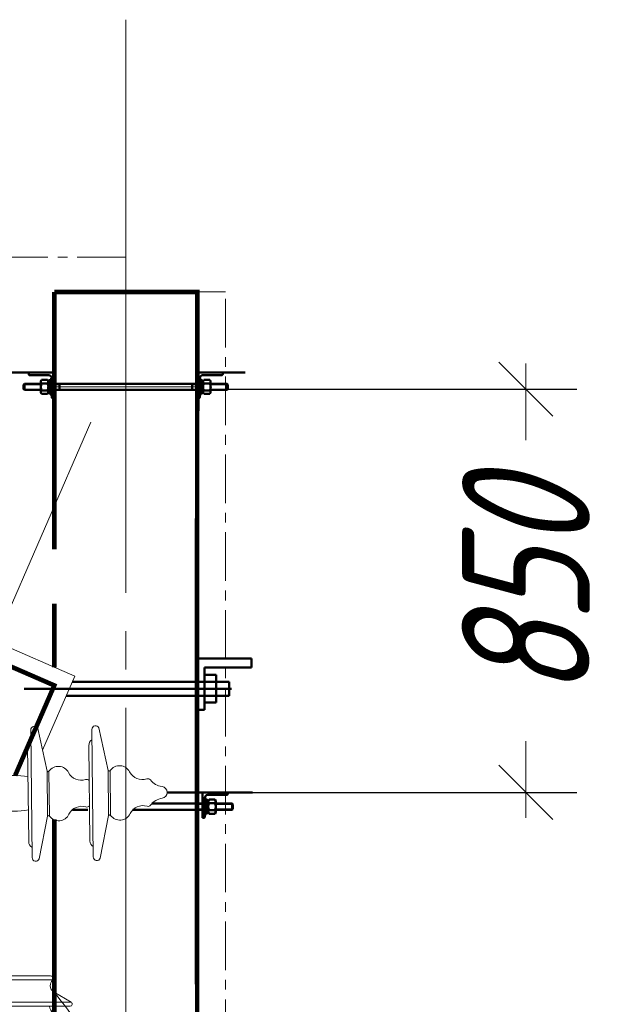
# Model space of a CAD drawing. Header units: millimetres. Extents: x 0 to 630, y 0 to 297.
# Tile 11 of 22: x 120 to 143, y 233 to 272. Entities that reach past the tile are written whole.
import ezdxf

# ---------------------------------------------------------------- set-up
doc = ezdxf.new("R2010")
doc.units = ezdxf.units.MM
for name, pattern in [('K5LT32803', [0]), ('K5LT32805', [3.048, 1.905, -0.381, 0.381, -0.381]), ('K5LT_AXLED', [26.939054, 22.439054, -1.5, 1.5, -1.5]), ('K5LT_BASIC', [0]), ('K5LT_THIN', [0])]:
    doc.linetypes.add(name, pattern=pattern)
doc.layers.add('Системный слой', color=7, linetype='Continuous')
doc.styles.add('KDIMTEXTSTYLE', font='GOST_AU.SHX', dxfattribs={"width": 0.96, "oblique": 15, "height": 5})
doc.dimstyles.new('KDIMSTYLE (0.02)', dxfattribs={"dimtxt": 5, "dimasz": 1, "dimexe": 2, "dimexo": 0, "dimgap": 1, "dimtad": 1, "dimlfac": 50, "dimtxsty": 'KDIMTEXTSTYLE', "dimsah": 1, "dimcen": 0, "dimdle": 1, "dimadec": 0, "dimazin": 0, "dimtfac": 0.667, "dimtmove": 0, "dimatfit": 3, "dimfxl": 1, "dimtvp": 1, "dimtolj": 1, "dimtzin": 0, "dimarcsym": 0})

# ---------------------------------------------------------------- blocks, each defined once
blk = doc.blocks.new('U62')
at = {"layer": 'Системный слой', "color": 7, "linetype": 'K5LT_BASIC', "lineweight": 50}
for p, q in [((119.975, 231.266), (120.075, 231.266)), ((119.975, 230.36), (119.975, 231.266)), ((120.075, 231.266), (120.075, 230.36)), ((120.075, 230.36), (119.975, 230.36))]:
    blk.add_line(p, q, dxfattribs=at)
blk = doc.blocks.new('U63')
at = {"layer": 'Системный слой', "color": 7, "linetype": 'K5LT_BASIC', "lineweight": 50}
for p, q in [((120.925, 230.1), (120.865, 230.1)), ((120.865, 230.1), (120.865, 229.8)), ((120.865, 229.5), (120.865, 229.8)), ((120.925, 229.8), (120.925, 230.1)), ((120.925, 229.8), (120.925, 229.5)), ((120.925, 229.5), (120.865, 229.5))]:
    blk.add_line(p, q, dxfattribs=at)
blk = doc.blocks.new('U64')
at = {"layer": 'Системный слой', "color": 7, "linetype": 'K5LT_BASIC', "lineweight": 50}
for p, q in [((120.865, 230.033), (120.795, 230.033)), ((120.795, 230.033), (120.795, 229.8)), ((120.865, 229.814), (120.795, 229.839)), ((120.795, 229.567), (120.795, 229.8)), ((120.795, 229.787), (120.865, 229.762)), ((120.865, 229.8), (120.865, 230.033)), ((120.865, 229.8), (120.865, 229.567)), ((120.865, 229.567), (120.795, 229.567))]:
    blk.add_line(p, q, dxfattribs=at)
blk = doc.blocks.new('U65')
at = {"layer": 'Системный слой', "color": 7, "linetype": 'K5LT_BASIC', "lineweight": 50}
for p, q in [((120.532, 230.077), (120.499, 230.02)), ((120.499, 230.02), (120.499, 229.8)), ((120.499, 229.58), (120.499, 229.8)), ((120.762, 230.077), (120.532, 230.077)), ((120.762, 229.939), (120.532, 229.939)), ((120.795, 230.02), (120.762, 230.077)), ((120.795, 229.8), (120.795, 230.02)), ((120.795, 229.8), (120.795, 229.58)), ((120.532, 229.523), (120.499, 229.58)), ((120.762, 229.662), (120.532, 229.662)), ((120.762, 229.523), (120.532, 229.523)), ((120.795, 229.58), (120.762, 229.523))]:
    blk.add_line(p, q, dxfattribs=at)
for centre, radius, start, end in [((120.807, 229.8), 0.308, 153.2217, 180), ((120.807, 229.8), 0.308, 180, 206.7783), ((120.586, 230.003), 0.0834, 146.7144, 230.3384), ((120.709, 230.003), 0.0834, 309.6616, 33.2855), ((120.488, 229.8), 0.308, 0, 26.7783), ((120.488, 229.8), 0.308, 333.2217, 0), ((120.586, 229.598), 0.0834, 129.6616, 213.2856), ((120.709, 229.598), 0.0834, 326.7145, 50.3384)]:
    blk.add_arc(centre, radius, start, end, dxfattribs=at)
blk = doc.blocks.new('U61')
at = {"layer": 'Системный слой'}
blk.add_hatch(color=7, dxfattribs=at).paths.add_polyline_path([(119.975, 231.266), (119.975, 230.36), (120.075, 230.36), (120.075, 231.266)])
at = {"layer": 'Системный слой', "color": 7, "linetype": 'K5LT_THIN', "lineweight": 18}
for p, q in [((120.305, 234.385), (119.181, 234.386)), ((120.87, 234.384), (120.305, 234.385)), ((119.092, 234.226), (119.136, 234.16)), ((119.092, 234.226), (120.256, 234.226)), ((120.256, 234.226), (120.959, 234.226)), ((120.959, 234.226), (120.915, 234.16)), ((118.371, 233.343), (119.037, 233.74)), ((121.68, 233.343), (121.014, 233.74)), ((118.371, 233.343), (121.68, 233.343)), ((118.404, 233.188), (121.647, 233.188)), ((118.562, 232.49), (119.066, 232.915)), ((121.489, 232.49), (120.985, 232.915)), ((118.562, 232.49), (121.489, 232.49)), ((118.612, 232.353), (121.439, 232.353)), ((119.202, 232.075), (118.64, 231.424)), ((120.849, 232.075), (121.411, 231.424)), ((118.64, 231.424), (121.411, 231.424)), ((118.712, 231.266), (121.339, 231.266)), ((118.9, 230.36), (118.9, 230.36)), ((118.9, 230.36), (118.9, 230.36)), ((119.825, 229.888), (120.499, 229.888)), ((121.025, 229.888), (121.225, 229.888)), ((119.825, 229.712), (120.499, 229.712)), ((121.025, 229.712), (121.225, 229.712))]:
    blk.add_line(p, q, dxfattribs=at)
at = {"layer": 'Системный слой', "color": 7, "linetype": 'K5LT_BASIC', "lineweight": 50}
for p, q in [((121.025, 230.36), (120.025, 230.36)), ((120.025, 230.36), (120.025, 230.296)), ((120.061, 230.26), (120.815, 230.26)), ((120.925, 230.15), (120.925, 229.396)), ((121.025, 229.36), (121.025, 230.36)), ((119.825, 229.888), (119.857, 229.92)), ((119.825, 229.712), (119.825, 229.888)), ((119.857, 229.92), (120.499, 229.92)), ((119.857, 229.68), (119.857, 229.92)), ((121.025, 229.92), (121.225, 229.92)), ((121.225, 229.68), (121.225, 229.92)), ((121.225, 229.92), (124.025, 229.92)), ((126.625, 229.92), (124.025, 229.92)), ((119.857, 229.68), (119.825, 229.712)), ((119.857, 229.68), (120.497, 229.68)), ((121.225, 229.68), (121.025, 229.68)), ((121.225, 229.68), (124.025, 229.68)), ((124.025, 229.68), (126.625, 229.68)), ((120.961, 229.36), (121.025, 229.36))]:
    blk.add_line(p, q, dxfattribs=at)
at = {"layer": 'Системный слой', "color": 7, "linetype": 'K5LT_THIN', "const_width": 0.18}
for points in [[(121.025, 233.74), (121.025, 233.733)], [(121.025, 233.188), (121.025, 232.881)], [(121.025, 233.188), (121.025, 232.881)], [(121.025, 232.353), (121.025, 231.871)], [(121.025, 232.353), (121.025, 231.871)]]:
    blk.add_lwpolyline(points, dxfattribs=at)
at = {"layer": 'Системный слой', "color": 7, "linetype": 'K5LT_THIN', "lineweight": 18}
for centre, radius, start, end in [((119.173, 234.284), 0.1, 90, 215.5571), ((120.878, 234.284), 0.1, 324.4429, 90), ((118.884, 233.998), 0.3, 300.6592, 32.692), ((121.167, 233.998), 0.3, 147.308, 239.3408), ((118.404, 233.269), 0.0811, 114.0745, 270), ((121.647, 233.269), 0.0811, 270, 65.9255), ((118.803, 233.228), 0.409, 310.1084, 354.3213), ((121.248, 233.228), 0.409, 185.6787, 229.8916), ((118.612, 232.431), 0.0777, 130.1094, 270), ((121.439, 232.431), 0.0777, 270, 49.8906), ((118.835, 232.392), 0.485, 319.2341, 355.4444), ((121.216, 232.392), 0.485, 184.5556, 220.7659), ((118.712, 231.361), 0.0953, 139.2341, 270), ((121.339, 231.361), 0.0953, 270, 40.7659)]:
    blk.add_arc(centre, radius, start, end, dxfattribs=at)
at = {"layer": 'Системный слой', "color": 7, "linetype": 'K5LT_BASIC', "lineweight": 50}
for centre, radius, start, end in [((120.061, 230.296), 0.036, 180, 270), ((120.815, 230.15), 0.11, 0, 90), ((126.625, 229.8), 0.12, 270, 90), ((120.961, 229.396), 0.036, 180, 270)]:
    blk.add_arc(centre, radius, start, end, dxfattribs=at)
at = {"layer": 'Системный слой'}
for name in ['U62', 'U65', 'U64', 'U63']:
    blk.add_blockref(name, (0, 0), dxfattribs=at)
blk = doc.blocks.new('KDIMARROW_03')
at = {"layer": 'Системный слой', "color": 0, "linetype": 'K5LT_THIN', "lineweight": 18}
for p, q in [((-1.061, -1.061), (1.061, 1.061)), ((0, 0), (-1, 0)), ((0, 0), (2, 0))]:
    blk.add_line(p, q, dxfattribs=at)
blk = doc.blocks.new('U103')
at = {"layer": 'Системный слой', "color": 7, "linetype": 'K5LT_BASIC', "lineweight": 50}
for p, q in [((126.723, 257.437), (126.723, 257.737)), ((126.723, 257.737), (126.783, 257.737)), ((126.783, 257.737), (126.783, 257.437)), ((126.723, 257.437), (126.723, 257.137)), ((126.723, 257.137), (126.783, 257.137)), ((126.783, 257.137), (126.783, 257.437))]:
    blk.add_line(p, q, dxfattribs=at)
blk = doc.blocks.new('U104')
at = {"layer": 'Системный слой', "color": 7, "linetype": 'K5LT_BASIC', "lineweight": 50}
for p, q in [((126.783, 257.437), (126.783, 257.67)), ((126.783, 257.67), (126.853, 257.67)), ((126.853, 257.67), (126.853, 257.437)), ((126.783, 257.45), (126.853, 257.475)), ((126.783, 257.437), (126.783, 257.204)), ((126.853, 257.423), (126.783, 257.398)), ((126.783, 257.204), (126.853, 257.204)), ((126.853, 257.204), (126.853, 257.437))]:
    blk.add_line(p, q, dxfattribs=at)
blk = doc.blocks.new('U105')
at = {"layer": 'Системный слой', "color": 7, "linetype": 'K5LT_BASIC', "lineweight": 50}
for p, q in [((126.853, 257.657), (126.886, 257.714)), ((126.853, 257.437), (126.853, 257.657)), ((126.886, 257.714), (127.116, 257.714)), ((126.886, 257.575), (127.116, 257.575)), ((127.116, 257.714), (127.149, 257.657)), ((127.149, 257.657), (127.149, 257.437)), ((126.853, 257.437), (126.853, 257.217)), ((126.853, 257.217), (126.886, 257.16)), ((126.886, 257.298), (127.116, 257.298)), ((126.886, 257.16), (127.116, 257.16)), ((127.116, 257.16), (127.149, 257.217)), ((127.149, 257.217), (127.149, 257.437))]:
    blk.add_line(p, q, dxfattribs=at)
for centre, radius, start, end in [((127.161, 257.437), 0.308, 153.2217, 180), ((126.94, 257.639), 0.0834, 146.7145, 230.3384), ((127.063, 257.639), 0.0834, 309.6616, 33.2856), ((126.842, 257.437), 0.308, 0, 26.7783), ((127.161, 257.437), 0.308, 180, 206.7783), ((126.94, 257.234), 0.0834, 129.6616, 213.2855), ((126.842, 257.437), 0.308, 333.2217, 0), ((127.063, 257.234), 0.0834, 326.7144, 50.3384)]:
    blk.add_arc(centre, radius, start, end, dxfattribs=at)
blk = doc.blocks.new('U106')
at = {"layer": 'Системный слой', "color": 7, "linetype": 'K5LT_BASIC', "lineweight": 50}
for p, q in [((120.923, 257.737), (120.863, 257.737)), ((120.863, 257.737), (120.863, 257.437)), ((120.923, 257.437), (120.923, 257.737)), ((120.863, 257.137), (120.863, 257.437)), ((120.923, 257.137), (120.863, 257.137)), ((120.923, 257.437), (120.923, 257.137))]:
    blk.add_line(p, q, dxfattribs=at)
blk = doc.blocks.new('U107')
at = {"layer": 'Системный слой', "color": 7, "linetype": 'K5LT_BASIC', "lineweight": 50}
for p, q in [((120.863, 257.67), (120.793, 257.67)), ((120.793, 257.67), (120.793, 257.437)), ((120.863, 257.437), (120.863, 257.67)), ((120.863, 257.45), (120.793, 257.475)), ((120.793, 257.204), (120.793, 257.437)), ((120.793, 257.423), (120.863, 257.398)), ((120.863, 257.204), (120.793, 257.204)), ((120.863, 257.437), (120.863, 257.204))]:
    blk.add_line(p, q, dxfattribs=at)
blk = doc.blocks.new('U108')
at = {"layer": 'Системный слой', "color": 7, "linetype": 'K5LT_BASIC', "lineweight": 50}
for p, q in [((120.53, 257.714), (120.497, 257.657)), ((120.497, 257.657), (120.497, 257.437)), ((120.76, 257.714), (120.53, 257.714)), ((120.76, 257.575), (120.53, 257.575)), ((120.793, 257.657), (120.76, 257.714)), ((120.793, 257.437), (120.793, 257.657)), ((120.497, 257.217), (120.497, 257.437)), ((120.53, 257.16), (120.497, 257.217)), ((120.76, 257.298), (120.53, 257.298)), ((120.76, 257.16), (120.53, 257.16)), ((120.793, 257.217), (120.76, 257.16)), ((120.793, 257.437), (120.793, 257.217))]:
    blk.add_line(p, q, dxfattribs=at)
for centre, radius, start, end in [((120.805, 257.437), 0.308, 153.2217, 180), ((120.584, 257.639), 0.0834, 146.7144, 230.3384), ((120.707, 257.639), 0.0834, 309.6616, 33.2855), ((120.486, 257.437), 0.308, 0, 26.7783), ((120.805, 257.437), 0.308, 180, 206.7783), ((120.584, 257.234), 0.0834, 129.6616, 213.2856), ((120.486, 257.437), 0.308, 333.2217, 0), ((120.707, 257.234), 0.0834, 326.7145, 50.3384)]:
    blk.add_arc(centre, radius, start, end, dxfattribs=at)
blk = doc.blocks.new('U109')
at = {"layer": 'Системный слой', "color": 7, "linetype": 'K5LT_BASIC', "lineweight": 50}
for p, q in [((126.923, 241.004), (126.923, 241.304)), ((126.923, 241.304), (126.983, 241.304)), ((126.923, 241.004), (126.923, 240.704)), ((126.983, 241.304), (126.983, 241.004)), ((126.983, 240.704), (126.983, 241.004)), ((126.923, 240.704), (126.983, 240.704))]:
    blk.add_line(p, q, dxfattribs=at)
blk = doc.blocks.new('U110')
at = {"layer": 'Системный слой', "color": 7, "linetype": 'K5LT_BASIC', "lineweight": 50}
for p, q in [((126.983, 241.004), (126.983, 241.237)), ((126.983, 241.237), (127.053, 241.237)), ((126.983, 241.017), (127.053, 241.043)), ((126.983, 241.004), (126.983, 240.771)), ((127.053, 240.991), (126.983, 240.965)), ((127.053, 241.237), (127.053, 241.004)), ((127.053, 240.771), (127.053, 241.004)), ((126.983, 240.771), (127.053, 240.771))]:
    blk.add_line(p, q, dxfattribs=at)
blk = doc.blocks.new('U111')
at = {"layer": 'Системный слой', "color": 7, "linetype": 'K5LT_BASIC', "lineweight": 50}
for p, q in [((127.053, 241.224), (127.086, 241.281)), ((127.053, 241.004), (127.053, 241.224)), ((127.053, 241.004), (127.053, 240.784)), ((127.086, 241.281), (127.316, 241.281)), ((127.086, 241.142), (127.316, 241.142)), ((127.316, 241.281), (127.349, 241.224)), ((127.349, 241.224), (127.349, 241.004)), ((127.349, 240.784), (127.349, 241.004)), ((127.053, 240.784), (127.086, 240.727)), ((127.086, 240.865), (127.316, 240.865)), ((127.086, 240.727), (127.316, 240.727)), ((127.316, 240.727), (127.349, 240.784))]:
    blk.add_line(p, q, dxfattribs=at)
for centre, radius, start, end in [((127.361, 241.004), 0.308, 153.2217, 180), ((127.361, 241.004), 0.308, 180, 206.7783), ((127.14, 241.207), 0.0834, 146.7145, 230.3384), ((127.263, 241.207), 0.0834, 309.6616, 33.2856), ((127.042, 241.004), 0.308, 0, 26.7783), ((127.042, 241.004), 0.308, 333.2217, 0), ((127.14, 240.801), 0.0834, 129.6616, 213.2855), ((127.263, 240.801), 0.0834, 326.7144, 50.3384)]:
    blk.add_arc(centre, radius, start, end, dxfattribs=at)
blk = doc.blocks.new('U112')
at = {"layer": 'Системный слой', "color": 7, "linetype": 'K5LT_THIN', "lineweight": 18}
for p, q in [((111.227, 260.578), (110.509, 261.026)), ((111.36, 260.791), (110.641, 261.239)), ((110.86, 261.171), (110.848, 261.195)), ((111.036, 261.062), (110.86, 261.171)), ((111.413, 261.131), (111.174, 261.28)), ((111.518, 261.065), (111.413, 261.131)), ((111.518, 261.065), (111.528, 260.9)), ((110.666, 260.859), (110.639, 260.86)), ((110.642, 260.23), (110.916, 260.67)), ((110.911, 260.706), (110.666, 260.859)), ((111.366, 260.64), (111.204, 260.379)), ((111.528, 260.9), (111.36, 260.791)), ((111.366, 260.64), (111.528, 260.9)), ((111.793, 260.735), (111.528, 260.9)), ((111.631, 260.475), (111.793, 260.735)), ((111.688, 260.439), (111.805, 260.627)), ((111.79, 260.602), (111.732, 260.638)), ((111.958, 260.532), (111.805, 260.627)), ((110.729, 259.778), (110.01, 260.226)), ((110.861, 259.991), (110.143, 260.439)), ((110.362, 260.371), (110.35, 260.395)), ((110.607, 260.219), (110.362, 260.371)), ((110.914, 260.331), (110.917, 260.336)), ((111.02, 260.265), (110.914, 260.331)), ((111.051, 260.316), (110.947, 260.38)), ((111.02, 260.265), (111.03, 260.1)), ((111.051, 260.316), (111.204, 260.379)), ((111.204, 260.379), (111.227, 260.578)), ((111.469, 260.214), (111.204, 260.379)), ((111.631, 260.475), (111.469, 260.214)), ((111.587, 260.276), (111.529, 260.312)), ((111.688, 260.439), (111.571, 260.251)), ((111.724, 260.156), (111.571, 260.251)), ((111.702, 260.461), (111.62, 260.456)), ((111.841, 260.344), (111.724, 260.156)), ((111.813, 260.213), (111.775, 260.237)), ((111.879, 260.32), (111.813, 260.213)), ((111.813, 260.213), (111.857, 260.221)), ((111.841, 260.344), (111.958, 260.532)), ((111.907, 260.303), (111.857, 260.221)), ((111.879, 260.32), (111.946, 260.427)), ((111.946, 260.427), (111.907, 260.45)), ((111.907, 260.303), (111.958, 260.384)), ((111.946, 260.427), (111.958, 260.384)), ((113.829, 260.493), (113.829, 255.501)), ((114.104, 260.547), (114.449, 258.884)), ((116.224, 260.493), (116.224, 255.501)), ((116.5, 260.547), (116.845, 258.884)), ((110.167, 260.059), (110.141, 260.06)), ((110.143, 259.43), (110.418, 259.87)), ((110.412, 259.906), (110.167, 260.059)), ((110.868, 259.839), (110.706, 259.579)), ((111.03, 260.1), (110.861, 259.991)), ((110.868, 259.839), (111.03, 260.1)), ((111.295, 259.935), (111.03, 260.1)), ((111.133, 259.675), (111.295, 259.935)), ((111.19, 259.639), (111.307, 259.827)), ((111.291, 259.802), (111.234, 259.838)), ((111.46, 259.732), (111.307, 259.827)), ((113.702, 259.867), (113.702, 256.127)), ((116.097, 259.867), (116.097, 256.127)), ((110.366, 259.196), (109.648, 259.644)), ((109.864, 259.571), (109.851, 259.595)), ((110.109, 259.419), (109.864, 259.571)), ((110.525, 259.47), (110.419, 259.536)), ((110.553, 259.515), (110.448, 259.58)), ((110.525, 259.47), (110.535, 259.305)), ((110.553, 259.515), (110.706, 259.579)), ((110.706, 259.579), (110.729, 259.778)), ((110.971, 259.414), (110.706, 259.579)), ((111.133, 259.675), (110.971, 259.414)), ((111.088, 259.476), (111.031, 259.512)), ((111.19, 259.639), (111.073, 259.451)), ((111.226, 259.356), (111.073, 259.451)), ((111.204, 259.661), (111.121, 259.656)), ((111.343, 259.544), (111.226, 259.356)), ((111.315, 259.413), (111.276, 259.437)), ((111.381, 259.52), (111.315, 259.413)), ((111.343, 259.544), (111.46, 259.732)), ((111.409, 259.503), (111.358, 259.421)), ((111.381, 259.52), (111.447, 259.626)), ((111.447, 259.626), (111.409, 259.65)), ((111.409, 259.503), (111.46, 259.584)), ((111.447, 259.626), (111.46, 259.584)), ((110.234, 258.983), (109.515, 259.431)), ((109.676, 259.269), (109.649, 259.27)), ((109.92, 259.116), (109.676, 259.269)), ((110.535, 259.305), (110.366, 259.196)), ((110.373, 259.044), (110.535, 259.305)), ((110.8, 259.14), (110.535, 259.305)), ((110.638, 258.88), (110.8, 259.14)), ((111.315, 259.413), (111.358, 259.421)), ((110.058, 258.72), (109.953, 258.785)), ((110.058, 258.72), (110.211, 258.784)), ((110.373, 259.044), (110.211, 258.784)), ((110.211, 258.784), (110.234, 258.983)), ((110.476, 258.619), (110.211, 258.784)), ((110.638, 258.88), (110.476, 258.619)), ((110.593, 258.681), (110.536, 258.717)), ((110.695, 258.844), (110.578, 258.656)), ((110.709, 258.866), (110.626, 258.861)), ((110.695, 258.844), (110.812, 259.032)), ((110.848, 258.749), (110.731, 258.561)), ((110.796, 259.007), (110.739, 259.043)), ((110.965, 258.937), (110.812, 259.032)), ((110.886, 258.725), (110.82, 258.618)), ((110.848, 258.749), (110.965, 258.937)), ((110.914, 258.708), (110.863, 258.626)), ((110.886, 258.725), (110.952, 258.831)), ((110.952, 258.831), (110.914, 258.855)), ((110.914, 258.708), (110.965, 258.789)), ((110.952, 258.831), (110.965, 258.789)), ((114.449, 258.884), (114.449, 257.11)), ((114.527, 258.875), (114.527, 257.119)), ((116.845, 258.884), (116.845, 257.11)), ((116.922, 258.875), (116.922, 257.119)), ((110.126, 258.341), (110.128, 258.458)), ((110.385, 258.373), (110.15, 258.472)), ((110.468, 258.34), (111.534, 258.341)), ((110.731, 258.561), (110.578, 258.656)), ((110.82, 258.618), (110.781, 258.642)), ((110.82, 258.618), (110.863, 258.626)), ((108.183, 257.857), (108.151, 257.97)), ((108.485, 257.935), (109.37, 257.909)), ((110.092, 258.04), (110.124, 258.018)), ((110.438, 258.03), (110.404, 258.01)), ((108.226, 257.82), (109.365, 257.79)), ((109.851, 257.836), (109.755, 257.77)), ((109.967, 257.601), (109.755, 257.744)), ((110.21, 257.783), (110.213, 257.793)), ((110.229, 257.775), (110.234, 257.787)), ((110.288, 257.762), (110.289, 257.787)), ((110.309, 257.762), (110.309, 257.792)), ((110.468, 257.54), (111.535, 257.541)), ((114.104, 255.447), (114.449, 257.11)), ((116.5, 255.447), (116.845, 257.11))]:
    blk.add_line(p, q, dxfattribs=at)
at = {"layer": 'Системный слой', "color": 7, "linetype": 'K5LT_BASIC', "lineweight": 50}
blk.add_line((119.144, 257.997), (120.523, 257.997), dxfattribs=at)
at = {"layer": 'Системный слой', "color": 7, "linetype": 'K5LT_AXLED', "lineweight": 18}
blk.add_line((115.964, 257.458), (116.097, 257.166), dxfattribs=at)
at = {"layer": 'Системный слой', "color": 7, "linetype": 'K5LT_THIN', "const_width": 0.18}
blk.add_lwpolyline([(111.281, 260.979), (111.365, 260.795)], dxfattribs=at)
at = {"layer": 'Системный слой', "color": 7, "linetype": 'K5LT_THIN', "lineweight": 18}
for centre, radius in [((111.027, 261.322), 0.0631), ((112.497, 258.319), 0.142), ((110.262, 257.94), 0.306), ((110.262, 257.942), 0.157), ((111.534, 257.941), 0.267), ((112.509, 257.597), 0.142)]:
    blk.add_circle(centre, radius, dxfattribs=at)
for centre, radius, start, end in [((111.027, 261.322), 0.0931, 7.3656, 169.9837), ((110.589, 261.124), 0.127, 65.401, 230.7754), ((111.027, 261.322), 0.0931, 301.1455, 301.4425), ((110.889, 260.685), 0.0303, 331.5438, 45.363), ((111.193, 260.748), 0.173, 281.4599, 14.7165), ((113.972, 260.493), 0.143, 22.1314, 180), ((116.368, 260.493), 0.143, 22.1314, 180), ((110.09, 260.324), 0.127, 65.401, 230.7754), ((110.617, 260.248), 0.0303, 250.8134, 324.6327), ((110.391, 259.885), 0.0303, 331.5438, 45.363), ((110.694, 259.947), 0.173, 281.4599, 14.7165), ((113.963, 259.867), 0.261, 120.894, 180), ((116.359, 259.867), 0.261, 120.894, 180), ((109.595, 259.529), 0.127, 65.401, 230.7754), ((110.582, 258.905), 0.68, 165.0501, 227.9219), ((109.899, 259.095), 0.0303, 331.5438, 45.363), ((110.119, 259.447), 0.0303, 250.8134, 324.6327), ((110.199, 259.152), 0.173, 281.4599, 14.7165), ((114.89, 258.615), 0.446, 26.3027, 144.4558), ((117.286, 258.615), 0.446, 26.3027, 144.4558), ((110.625, 258.885), 0.562, 195.8369, 248.5611), ((114.491, 258.9), 0.0445, 202.089, 324.4558), ((115.785, 259.057), 0.552, 206.3027, 288.1444), ((116.886, 258.9), 0.0445, 202.089, 324.4558), ((118.18, 259.057), 0.552, 206.3027, 288.1444), ((110.262, 257.94), 0.45, 228.9728, 74.1419), ((110.021, 258.346), 0.105, 311.7806, 359.7351), ((110.146, 258.454), 0.0181, 76.5254, 168.5085), ((111.534, 257.941), 0.4, 270.0576, 90.0576), ((115.996, 258.412), 0.127, 37.586, 108.1444), ((116.649, 258.914), 0.696, 217.5898, 217.5905), ((118.392, 258.412), 0.127, 37.586, 108.1444), ((119.044, 258.914), 0.696, 217.5814, 261.8862), ((119.045, 258.914), 0.696, 217.5898, 217.5905), ((108.198, 257.972), 0.048, 112.409, 182.089), ((109.353, 256.899), 1.01, 63.532, 89.0333), ((109.785, 257.927), 0.112, 304.0295, 351.2487), ((110.262, 257.942), 0.368, 117.8053, 185.0278), ((110.262, 257.94), 0.198, 27.1276, 149.5514), ((118.914, 257.997), 0.231, 0, 81.8862), ((118.914, 257.997), 0.231, 278.1138, 0), ((108.237, 257.876), 0.0575, 200.2176, 258.8189), ((109.293, 256.508), 1.284, 58.3496, 86.7999), ((109.767, 257.757), 0.0181, 134.4251, 226.4083), ((110.257, 257.763), 0.0515, 157.6766, 358.3395), ((110.257, 257.763), 0.0308, 157.6766, 358.3395), ((119.044, 257.079), 0.696, 98.1138, 142.4186), ((114.491, 257.093), 0.0445, 35.5442, 157.911), ((114.89, 257.378), 0.446, 215.5442, 333.6973), ((115.785, 256.936), 0.552, 71.8556, 153.6973), ((115.996, 257.581), 0.127, 251.8556, 322.414), ((116.886, 257.093), 0.0445, 35.5442, 157.911), ((117.286, 257.378), 0.446, 215.5442, 333.6973), ((118.18, 256.936), 0.552, 71.8556, 153.6973), ((118.392, 257.581), 0.127, 251.8556, 322.414), ((113.963, 256.127), 0.261, 180, 239.106), ((116.359, 256.127), 0.261, 180, 239.106), ((113.972, 255.501), 0.143, 180, 337.8686), ((116.368, 255.501), 0.143, 180, 337.8686)]:
    blk.add_arc(centre, radius, start, end, dxfattribs=at)
for start_param, end_param in [(-1.96675, -0.537182), (0.537182, 1.954042)]:
    blk.add_ellipse((113.084, 257.968), major_axis=(-1.631, -0.028), ratio=0.430389, start_param=start_param, end_param=end_param, dxfattribs=at)
blk.add_open_spline([(110.847, 261.236), (110.818, 261.212), (110.786, 261.191), (110.758, 261.166)], degree=3, dxfattribs=at)
for points, knots in [([(110.916, 261.287), (110.913, 261.284), (110.894, 261.263), (110.869, 261.248), (110.847, 261.236)], [0, 0, 0, 0, 0.137992, 1, 1, 1, 1]), ([(110.916, 261.287), (110.921, 261.295), (110.93, 261.311), (110.934, 261.33), (110.935, 261.338)], [0, 0, 0, 0, 1.455803, 2.784011, 2.784011, 2.784011, 2.784011]), ([(111.036, 261.062), (111.049, 261.061), (111.075, 261.058), (111.098, 261.118), (111.071, 261.17), (111.053, 261.21), (111.047, 261.224)], [0, 0, 0, 0, 0.165508, 0.356673, 0.766733, 1, 1, 1, 1]), ([(111.238, 260.945), (111.254, 261.001), (111.279, 261.092), (111.219, 261.228), (111.164, 261.296), (111.119, 261.334)], [0, 0, 0, 0, 0.392365, 0.631137, 1, 1, 1, 1]), ([(111.413, 261.131), (111.38, 261.086), (111.317, 260.997), (111.223, 260.936), (111.183, 260.902)], [0, 0, 0, 0, 0.1735358, 0.3396827, 0.3396827, 0.3396827, 0.3396827]), ([(110.489, 260.596), (110.457, 260.55), (110.394, 260.461), (110.3, 260.4), (110.259, 260.366)], [0, 0, 0, 0, 0.510876, 1, 1, 1, 1]), ([(110.626, 260.953), (110.621, 260.935), (110.598, 260.854), (110.574, 260.729), (110.516, 260.634), (110.489, 260.596)], [0, 0, 0, 0, 0.1396269, 0.6389408, 1, 1, 1, 1]), ([(111.051, 260.688), (111.046, 260.67), (111.023, 260.589), (110.999, 260.466), (110.943, 260.372), (110.917, 260.336)], [0.6055496, 0.6055496, 0.6055496, 0.6055496, 0.6614453, 0.8613314, 1, 1, 1, 1]), ([(110.914, 260.331), (110.882, 260.285), (110.819, 260.196), (110.725, 260.136), (110.684, 260.102)], [0, 0, 0, 0, 0.1722755, 0.3372157, 0.3372157, 0.3372157, 0.3372157]), ([(110.128, 260.152), (110.122, 260.135), (110.1, 260.054), (110.076, 259.93), (110.02, 259.837), (109.994, 259.801)], [0, 0, 0, 0, 0.141831, 0.649026, 1, 1, 1, 1]), ([(110.553, 259.888), (110.547, 259.87), (110.525, 259.789), (110.5, 259.663), (110.443, 259.568), (110.415, 259.53)], [0.6011517, 0.6011517, 0.6011517, 0.6011517, 0.6566414, 0.8550758, 1, 1, 1, 1]), ([(109.994, 259.801), (109.961, 259.755), (109.897, 259.667), (109.803, 259.606), (109.763, 259.572)], [0, 0, 0, 0, 0.511134, 1, 1, 1, 1]), ([(110.419, 259.536), (110.387, 259.49), (110.324, 259.401), (110.23, 259.341), (110.189, 259.307)], [0, 0, 0, 0, 8.316847, 16.279575, 16.279575, 16.279575, 16.279575]), ([(109.631, 259.358), (109.626, 259.341), (109.603, 259.26), (109.574, 259.108), (109.451, 258.815), (109.253, 258.622), (109.146, 258.536)], [0, 0, 0, 0, 0.087913, 0.402279, 0.759548, 1, 1, 1, 1]), ([(110.058, 259.093), (110.052, 259.075), (110.03, 258.994), (110.006, 258.87), (109.949, 258.776), (109.923, 258.74)], [29.021467, 29.021467, 29.021467, 29.021467, 31.700312, 41.280022, 47.993072, 47.993072, 47.993072, 47.993072]), ([(109.146, 258.536), (109.084, 258.478), (108.919, 258.367), (108.784, 258.288), (108.577, 258.158), (108.438, 258.09), (108.18, 258.016)], [0.2087294, 0.2087294, 0.2087294, 0.2087294, 0.4030531, 0.6689909, 0.9269416, 0.9771687, 0.9771687, 0.9771687, 0.9771687]), ([(108.485, 257.935), (108.391, 257.945), (108.315, 257.962), (108.243, 257.999), (108.209, 258.024)], [0, 0, 0, 0, 0.1900647, 0.3798169, 0.3798169, 0.3798169, 0.3798169])]:
    blk.add_open_spline(points, degree=3, knots=knots, dxfattribs=at)

msp = doc.modelspace()

# ---------------------------------------------------------------- linework, layer by layer
at = {"layer": 'Системный слой', "color": 7, "linetype": 'K5LT_AXLED', "lineweight": 18}
for p, q in [((123.82547, 33.86288), (123.82547, 271.81437)), ((116.47994, 242.32029), (122.45758, 256.05645))]:
    msp.add_line(p, q, dxfattribs=at)
at = {"layer": 'Системный слой', "color": 7, "linetype": 'K5LT32805', "lineweight": 18}
for p, q in [((123.82547, 262.51743), (119.14652, 262.51743)), ((127.73302, 261.15353), (123.82547, 261.15353)), ((127.73302, 79.15354), (127.73302, 261.15353))]:
    msp.add_line(p, q, dxfattribs=at)
at = {"layer": 'Системный слой', "color": 7, "linetype": 'K5LT_BASIC', "lineweight": 50}
for p, q in [((121.02339, 257.99664), (120.02339, 257.99664)), ((120.02339, 257.99664), (120.02339, 257.93264)), ((120.05939, 257.89664), (120.81339, 257.89664)), ((121.02339, 256.99664), (121.02339, 257.99664)), ((126.62339, 257.99664), (127.62339, 257.99664)), ((126.62339, 256.99664), (126.62339, 257.99664)), ((127.58739, 257.89664), (126.83339, 257.89664)), ((128.50234, 257.99664), (127.12339, 257.99664)), ((127.62339, 257.99664), (127.62339, 257.93264)), ((119.82339, 257.52464), (119.85539, 257.55664)), ((119.82339, 257.34864), (119.82339, 257.52464)), ((119.85539, 257.55664), (120.49739, 257.55664)), ((119.85539, 257.31664), (119.85539, 257.55664)), ((120.92339, 257.78664), (120.92339, 257.03264)), ((121.02339, 257.55664), (121.22339, 257.55664)), ((126.62339, 257.55664), (121.22339, 257.55664)), ((121.22339, 257.31664), (121.22339, 257.55664)), ((126.42339, 257.31664), (126.42339, 257.55664)), ((126.72339, 257.78664), (126.72339, 257.03264)), ((127.79139, 257.55664), (127.14939, 257.55664)), ((127.82339, 257.52464), (127.79139, 257.55664)), ((127.79139, 257.31664), (127.79139, 257.55664)), ((127.82339, 257.34864), (127.82339, 257.52464)), ((119.85539, 257.31664), (119.82339, 257.34864)), ((119.85539, 257.31664), (120.49539, 257.31664)), ((121.22339, 257.31664), (121.02339, 257.31664)), ((121.22339, 257.31664), (126.62339, 257.31664)), ((127.79139, 257.31664), (127.15139, 257.31664)), ((127.79139, 257.31664), (127.82339, 257.34864)), ((120.95939, 256.99664), (121.02339, 256.99664)), ((126.68739, 256.99664), (126.62339, 256.99664)), ((125.44444, 241.56384), (126.82339, 241.56384)), ((126.82339, 241.56384), (127.82339, 241.56384)), ((126.82339, 240.56384), (126.82339, 241.56384)), ((126.92339, 241.35384), (126.92339, 240.59984)), ((127.78739, 241.46384), (127.03339, 241.46384)), ((128.78489, 241.56384), (127.40594, 241.56384)), ((127.82339, 241.56384), (127.82339, 241.49984)), ((126.62339, 241.12384), (124.84911, 241.12384)), ((126.62339, 240.88384), (126.62339, 241.12384)), ((126.82339, 241.12384), (126.62339, 241.12384)), ((127.99139, 241.12384), (127.34939, 241.12384)), ((128.02339, 241.09184), (127.99139, 241.12384)), ((127.99139, 240.88384), (127.99139, 241.12384)), ((128.02339, 240.91584), (128.02339, 241.09184)), ((122.33272, 240.88384), (121.73592, 240.88384)), ((126.62339, 240.88384), (124.10305, 240.88384)), ((126.62339, 240.88384), (126.82339, 240.88384)), ((126.88739, 240.56384), (126.82339, 240.56384)), ((127.99139, 240.88384), (127.35139, 240.88384)), ((127.99139, 240.88384), (128.02339, 240.91584))]:
    msp.add_line(p, q, dxfattribs=at)
at = {"layer": 'Системный слой', "color": 7, "linetype": 'K5LT_THIN', "lineweight": 18}
for p, q in [((119.82339, 257.52464), (120.49739, 257.52464)), ((121.02339, 257.52464), (121.22339, 257.52464)), ((126.62339, 257.52464), (126.42339, 257.52464)), ((127.82339, 257.52464), (127.14939, 257.52464)), ((119.82339, 257.34864), (120.49739, 257.34864)), ((121.02339, 257.44384), (126.62339, 257.44384)), ((121.02339, 257.34864), (121.22339, 257.34864)), ((126.62339, 257.34864), (126.42339, 257.34864)), ((127.82339, 257.34864), (127.14939, 257.34864)), ((115.61252, 248.81763), (121.82569, 246.11381)), ((121.82569, 246.11381), (120.56236, 243.21077)), ((120.37681, 244.05843), (120.73998, 242.39934)), ((122.55198, 239.03588), (122.49725, 244.02777)), ((122.77227, 244.0847), (123.13543, 242.42561)), ((120.15652, 239.00962), (120.10179, 244.00151)), ((120.02248, 239.63428), (119.98148, 243.37406)), ((122.41793, 239.66055), (122.37693, 243.40032)), ((120.75943, 240.62539), (120.73998, 242.39934)), ((120.83668, 240.63536), (120.81743, 242.39107)), ((123.15488, 240.65165), (123.13543, 242.42561)), ((123.23213, 240.66163), (123.21288, 242.41733)), ((126.82339, 241.09184), (126.62339, 241.09184)), ((128.02339, 241.09184), (127.34939, 241.09184)), ((120.43273, 238.95874), (120.75943, 240.62539)), ((122.82818, 238.985), (123.15488, 240.65165)), ((126.82339, 240.91584), (126.62339, 240.91584)), ((128.02339, 240.91584), (127.34939, 240.91584))]:
    msp.add_line(p, q, dxfattribs=at)
at = {"layer": 'Системный слой', "color": 7, "linetype": 'K5LT32803', "lineweight": 50}
for p, q in [((128.74956, 246.81066), (126.62547, 246.81066)), ((126.62547, 244.78928), (126.62547, 246.81066)), ((128.74956, 246.81066), (128.74956, 246.45252)), ((126.91354, 244.78928), (126.91354, 246.45252)), ((128.74956, 246.45252), (126.91354, 246.45252)), ((126.91784, 246.16628), (127.36357, 246.16628)), ((127.36357, 245.07553), (127.36357, 246.16628)), ((127.96474, 245.6209), (119.84679, 245.6209)), ((121.72986, 245.89359), (127.86929, 245.89359)), ((127.86929, 245.89359), (127.86929, 245.34822)), ((121.49253, 245.34822), (127.86929, 245.34822)), ((126.91354, 244.78928), (126.62547, 244.78928)), ((126.91784, 245.07553), (127.36357, 245.07553))]:
    msp.add_line(p, q, dxfattribs=at)
at = {"layer": 'Системный слой', "color": 7, "linetype": 'K5LT_THIN', "const_width": 0.18}
for points in [[(126.61096, 239.164), (126.62547, 261.15353), (121.02547, 261.15353)], [(121.02547, 261.15353), (121.02547, 251.08061)], [(121.02547, 248.95261), (121.02547, 246.46204)], [(116.21094, 247.845), (121.02594, 245.74963), (119.49238, 242.22562)], [(121.02547, 245.74983), (121.02547, 245.74854)], [(121.02547, 240.50473), (121.02547, 232.17395)], [(126.62547, 230.58815), (126.61096, 239.164)]]:
    msp.add_lwpolyline(points, dxfattribs=at)
at = {"layer": 'Системный слой', "color": 7, "linetype": 'K5LT_BASIC', "lineweight": 50}
for centre, radius, start, end in [((120.05939, 257.93264), 0.036, 180, 270), ((120.81339, 257.78664), 0.11, 0, 90), ((126.83339, 257.78664), 0.11, 90, 180), ((127.58739, 257.93264), 0.036, 270, 0), ((120.95939, 257.03264), 0.036, 180, 270), ((126.68739, 257.03264), 0.036, 270, 0), ((127.03339, 241.35384), 0.11, 90, 180), ((127.78739, 241.49984), 0.036, 270, 0), ((126.88739, 240.59984), 0.036, 270, 0)]:
    msp.add_arc(centre, radius, start, end, dxfattribs=at)
at = {"layer": 'Системный слой', "color": 7, "linetype": 'K5LT_THIN', "lineweight": 18}
for centre, radius, start, end in [((120.24487, 244.00308), 0.14308, 22.759536, 180.628161), ((122.64032, 244.02934), 0.14308, 22.759536, 180.628161), ((120.24287, 243.37692), 0.26141, 121.522207, 180.628161), ((122.63832, 243.40319), 0.26141, 121.522207, 180.628161), ((121.1835, 242.13554), 0.44643, 26.930889, 145.083939), ((123.57895, 242.1618), 0.44643, 26.930889, 145.083939), ((120.78098, 242.41651), 0.04445, 202.717189, 325.083939), ((122.07344, 242.58764), 0.55176, 206.930889, 288.772532), ((123.17643, 242.44277), 0.04445, 202.717189, 325.083939), ((124.4689, 242.6139), 0.55176, 206.930889, 288.772532), ((124.68743, 241.97094), 0.12733, 38.214132, 108.772532), ((122.29198, 241.94467), 0.12733, 38.214132, 108.772532), ((125.33444, 242.48027), 0.6961, 218.209579, 262.514342), ((125.21369, 241.56131), 0.23076, 0.628161, 82.514342), ((122.8834, 240.84911), 0.69624, 137.811162, 137.811866), ((125.35456, 240.64522), 0.6961, 98.74198, 143.046744), ((125.21369, 241.56131), 0.23076, 278.74198, 0.628161), ((122.0967, 240.46638), 0.55176, 72.48379, 154.325433), ((122.30109, 241.11398), 0.12733, 252.48379, 323.04219), ((124.49215, 240.49264), 0.55176, 72.48379, 154.325433), ((124.69654, 241.14024), 0.12733, 252.48379, 323.04219), ((125.27128, 240.65705), 0.69624, 137.811162, 137.811866), ((120.8008, 240.60913), 0.04445, 36.172383, 158.539133), ((121.19706, 240.89886), 0.44643, 216.172383, 334.325433), ((123.19588, 240.63449), 0.04445, 34.916061, 157.282811), ((123.59251, 240.92512), 0.44643, 216.172383, 334.325433), ((120.28387, 239.63715), 0.26141, 180.628161, 239.734115), ((122.67932, 239.66341), 0.26141, 180.628161, 239.734115), ((120.2996, 239.01119), 0.14308, 180.628161, 338.496786), ((122.69505, 239.03745), 0.14308, 180.628161, 338.496786)]:
    msp.add_arc(centre, radius, start, end, dxfattribs=at)
for start_param, end_param in [(-1.95404223, -0.53718197), (0.53718197, 1.96675038)]:
    msp.add_ellipse((119.38367, 241.5257), major_axis=(-1.63105, 0.00974), ratio=0.43038927, start_param=start_param, end_param=end_param, dxfattribs=at)
for points in [[(103.31487, 241.58376), (107.18544, 229.44754), (113.399, 223.13529), (121.95556, 222.647), (123.04115, 222.58504), (124.27008, 222.42224), (125.32547, 222.74238), (125.88451, 222.91196), (126.39327, 223.26546), (126.94543, 223.49383)], [(121.02547, 233.73301), (121.62718, 232.99786), (122.16051, 232.2281), (122.62547, 231.42371), (123.71482, 229.53912), (123.30241, 226.7219), (124.76755, 225.19983), (125.35831, 224.58613), (126.15669, 224.1088), (126.90616, 223.62821)]]:
    msp.add_open_spline(points, degree=3, knots=[0, 0, 0, 0, 1, 1, 1, 2, 2, 2, 3, 3, 3, 3], dxfattribs=at)

# ---------------------------------------------------------------- block references
at = {"layer": 'Системный слой'}
for name in ['U112', 'U108', 'U107', 'U106', 'U103', 'U104', 'U105', 'U109', 'U110', 'U111', 'U61']:
    msp.add_blockref(name, (0, 0), dxfattribs=at)

# ---------------------------------------------------------------- dimensions: what is measured, and where the dimension line sits
at = {"layer": 'Системный слой', "color": 7}
msp.add_linear_dim(base=(139.49588, 241.56384), p1=(127.48639, 257.34864), p2=(127.40594, 241.56384), angle=90, location=(139.49588, 249.45624), text='\\H5.0;\\W0.965;\\Q15;\\H5.0;\\W0.965;\\Q15;\\Q15;850', dimstyle='KDIMSTYLE (0.02)', override={"dimexo": 0, "dimblk1": 'KDIMARROW_03', "dimblk2": 'KDIMARROW_03', "dimse1": 0, "dimse2": 0, "dimclrt": 7, "dimtolj": 1}, dxfattribs=at).render()

doc.saveas('drawing.dxf')
